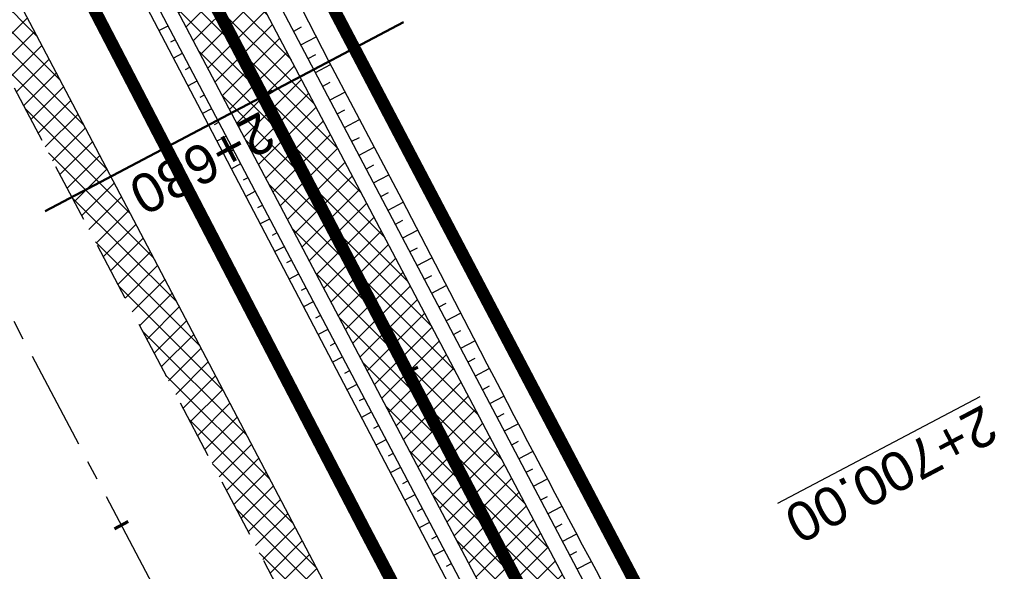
# Model space of a CAD drawing. Header units: metres. Extents: x 7529682 to 7533711, y 5721195 to 5727842.
# Tile 50 of 232: x 7530958 to 7530989, y 5725417 to 5725435. Entities that reach past the tile are written whole.
import ezdxf

# ---------------------------------------------------------------- set-up
doc = ezdxf.new("R2010")
doc.units = ezdxf.units.M
for name, pattern in [('817-dzialki-09-05-04$0$HIDDEN', [0.375, 0.25, -0.125]), ('ACAD_ISO05W100', [33, 24, -3, 0, -3, 0, -3]), ('CENTER', [50.800000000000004, 31.75, -6.35, 6.35, -6.35]), ('CENTER2', [28.575000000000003, 19.05, -3.175, 3.175, -3.175]), ('HIDDEN', [9.524999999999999, 6.35, -3.175])]:
    doc.linetypes.add(name, pattern=pattern)
for name, color, linetype in [('C-DROGI-SYTUACJA', 7, 'Continuous'), ('C-DROGI-SYTUACJA-ETYKIETY', 7, 'Continuous'), ('D-hatch-pobocza', 131, 'Continuous'), ('D-pobocza', 60, 'Continuous'), ('D-rowy', 160, 'Continuous'), ('D-skarpa', 2, 'Continuous'), ('D-skarpa-kreskowanie', 2, 'Continuous')]:
    doc.layers.add(name, color=color, linetype=linetype)
for name, color, linetype, lineweight, true_color in [('D-hatch-ciag-pieszo-rowerowy', 7, 'Continuous', 13, 0xff9f80), ('D-LR-etap-III', 7, '817-dzialki-09-05-04$0$HIDDEN', 50, 0x00008f), ('D-przekroje-pop', 7, 'Continuous', 50, 0x000099)]:
    doc.layers.add(name, color=color, linetype=linetype, lineweight=lineweight, true_color=true_color)
for name, color, linetype, lineweight in [('D-krawędzie', 3, 'Continuous', 30), ('D-obrzeża', 2, 'Continuous', 30), ('D-oś', 10, 'CENTER', 30), ('D-pas-drogowy', 7, 'ACAD_ISO05W100', 50)]:
    doc.layers.add(name, color=color, linetype=linetype, lineweight=lineweight)
doc.layers.add('poprzeczki', color=7, linetype='Continuous', true_color=0x0000c7)
doc.styles.get("Standard").update_dxf_attribs({"font": 'arial.ttf'})
pattern_1 = [(45, (0, 0), (-0.3367596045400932, 0.3367596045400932), []), (135, (0, 0), (-0.3367596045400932, -0.3367596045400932), [])]

# ---------------------------------------------------------------- blocks, each defined once
blk = doc.blocks.new('AeccTickLine')
at = {"color": 0, "linetype": 'ByBlock', "lineweight": -2}
blk.add_line((0, 1), (-3.673819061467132e-16, -1), dxfattribs=at)

msp = doc.modelspace()

# ---------------------------------------------------------------- hatches: boundary and pattern name
at = {"layer": 'D-hatch-ciag-pieszo-rowerowy'}
h = msp.add_hatch(dxfattribs=at)
h.set_pattern_fill('ANSI37', color=256, scale=0.15, style=0)
h.set_pattern_definition(pattern_1)
h.paths.add_polyline_path([(7530928.436251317, 5725505.448283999), (7530927.177183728, 5725505.157075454), (7530956.378346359, 5725449.593261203), (7530965.548938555, 5725432.200093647), (7530966.879462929, 5725432.356719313), (7530957.484457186, 5725450.175515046)])
h.paths.add_polyline_path([(7530927.177183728, 5725505.157075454), (7530925.918116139, 5725504.865866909), (7530955.272235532, 5725449.011007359), (7530964.218414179, 5725432.043467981), (7530965.548938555, 5725432.200093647), (7530956.378346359, 5725449.593261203)])
h = msp.add_hatch(dxfattribs=at)
h.set_pattern_fill('ANSI37', color=256, scale=0.15, style=0)
h.set_pattern_definition(pattern_1)
h.paths.add_polyline_path([(7530966.879462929, 5725432.356719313), (7530965.548938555, 5725432.200093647), (7530999.632559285, 5725367.556271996), (7531003.472406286, 5725360.288630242), (7531004.677325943, 5725360.68387123), (7531000.738279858, 5725368.139266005)])
h.paths.add_polyline_path([(7530965.548938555, 5725432.200093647), (7530964.218414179, 5725432.043467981), (7530998.526838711, 5725366.973277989), (7531002.267486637, 5725359.893389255), (7531003.472406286, 5725360.288630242), (7530999.632559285, 5725367.556271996)])
at = {"layer": 'D-hatch-pobocza'}
h = msp.add_hatch(dxfattribs=at)
h.set_pattern_fill('ANSI37', color=256, scale=0.15, style=0)
h.set_pattern_definition(pattern_1)
h.paths.add_polyline_path([(7531057.009999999, 5725246.72), (7531044.19, 5725271.11), (7531030.969999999, 5725296.42), (7531019.37, 5725318.31), (7531007.54, 5725340.71), (7530994.469999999, 5725365.47), (7530982.58, 5725387.65), (7530971.809999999, 5725408.22), (7530959.96, 5725430.76), (7530944.54, 5725460.14), (7530935.92, 5725477.07), (7530923.099999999, 5725500.31), (7530908, 5725529.49), (7530889.658288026, 5725563.375066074), (7530889.585888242, 5725561.256865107), (7530918.171722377, 5725507.178125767), (7530950.162943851, 5725446.305402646), (7530993.419108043, 5725364.264712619), (7531022.766433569, 5725308.719304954), (7531053.80955549, 5725249.872416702), (7531081.165622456, 5725197.874670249), (7531103.902359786, 5725154.540603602), (7531128.123220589, 5725108.448161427), (7531149.321390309, 5725068.209396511), (7531151.44, 5725067.36), (7531152.004139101, 5725067.286014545), (7531141.2, 5725086.69), (7531129.87, 5725108.78), (7531118.46, 5725130.11), (7531107.389999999, 5725151.39), (7531095.36, 5725174.01), (7531083.61, 5725196.49), (7531071.559999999, 5725218.8)])

# ---------------------------------------------------------------- linework, layer by layer
at = {"layer": 'C-DROGI-SYTUACJA', "color": 10, "linetype": 'CENTER2', "lineweight": 35, "ltscale": 0.2}
msp.add_lwpolyline([(7530894.635661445, 5725580.10218264), (7530904.400482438, 5725561.506014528, -0.1127731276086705), (7530906.681458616, 5725552.894425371), (7530906.772838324, 5725550.233635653, 0.1134663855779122), (7530910.232589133, 5725537.243580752), (7530924.3855969, 5725510.468891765), (7530956.378346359, 5725449.593261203), (7530999.632559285, 5725367.556271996), (7531020.529814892, 5725328.004235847, 0.004066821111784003), (7531022.844591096, 5725323.708047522), (7531022.844591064, 5725323.708047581), (7531032.807949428, 5725305.571049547, -0.004228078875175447), (7531035.213067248, 5725301.103738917), (7531059.943841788, 5725254.222853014, -0.00440054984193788)], format="xyb", dxfattribs=at)
at = {"layer": 'D-krawędzie', "linetype": 'HIDDEN', "ltscale": 0.3, "flags": 128}
msp.add_lwpolyline([(7530572.009999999, 5726166.06), (7530620.380949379, 5726072.761487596), (7530641.555222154, 5726032.007915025), (7530660.960861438, 5725995.070069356), (7530689.128213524, 5725941.540167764), (7530707.335918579, 5725907.031820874), (7530725.255781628, 5725873.092686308), (7530743.969545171, 5725837.653904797), (7530770.526708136, 5725787.119408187), (7530787.864146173, 5725754.266918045), (7530809.897571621, 5725712.541613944), (7530824.739035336, 5725684.389287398), (7530840.856259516, 5725653.693092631), (7530860.675070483, 5725616.154465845), (7530865.283000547, 5725607.394015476), (7530878.050274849, 5725583.079962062), (7530918.171722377, 5725507.178125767), (7530950.162943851, 5725446.305402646), (7530993.419108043, 5725364.264712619), (7531022.766433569, 5725308.719304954), (7531053.80955549, 5725249.872416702), (7531081.165622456, 5725197.874670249), (7531103.902359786, 5725154.540603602), (7531128.123220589, 5725108.448161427), (7531149.3, 5725068.249999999), (7531167.380094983, 5725033.766927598), (7531197.164745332, 5724976.987689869), (7531228.151004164, 5724918.034426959), (7531253.152837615, 5724870.491119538), (7531286.7961686, 5724806.653565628), (7531306.739858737, 5724768.664832), (7531335.094443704, 5724714.652299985), (7531357.3191504, 5724672.438740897), (7531373.644908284, 5724641.454376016), (7531392.161870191, 5724605.998675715), (7531418.480331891, 5724555.852756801), (7531439.726902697, 5724515.582472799), (7531468.399107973, 5724461.077223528), (7531491.782023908, 5724416.527754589), (7531531.990296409, 5724339.832565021), (7531557.226635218, 5724291.658956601), (7531569.851546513, 5724267.577443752), (7531591.375556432, 5724226.547822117), (7531610.003879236, 5724191.103071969), (7531616.882991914, 5724177.998849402), (7531629.984986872, 5724153.025496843), (7531641.006768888, 5724132.021778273), (7531664.906257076, 5724087.616922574), (7531677.64401952, 5724064.785715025), (7531683.112433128, 5724054.988140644), (7531686.752875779, 5724048.180044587), (7531695.447538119, 5724031.696667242), (7531703.748818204, 5724015.917210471), (7531709.214143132, 5724005.513965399), (7531719.388607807, 5723986.14687362), (7531726.295217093, 5723973.000144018), (7531732.740794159, 5723960.735633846), (7531735.13, 5723956.19)], dxfattribs=at)
at = {"layer": 'D-LR-etap-III', "ltscale": 10, "flags": 128}
msp.add_lwpolyline([(7531750.474471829, 5723895.103125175, 0.4, 0.4, 0), (7531750.505, 5723895.13, 0.4, 0.4, 0), (7531682.71, 5724022.92, 0.4, 0.4, 0), (7531619.177023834, 5724147.203692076, 0.4, 0.4, 0), (7531592.308960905, 5724198.48863389, 0.4, 0.4, 0), (7531553.263875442, 5724272.918564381, 0.4, 0.4, 0), (7531504.019999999, 5724366.79, 0.4, 0.4, 0), (7531482.09, 5724407.62, 0.4, 0.4, 0), (7531412.350402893, 5724541.182759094, 0.4, 0.4, 0), (7531388.463669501, 5724586.929768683, 0.4, 0.4, 0), (7531345.12, 5724669.94, 0.4, 0.4, 0), (7531127.66, 5725081.67, 0.4, 0.4, 0), (7531059.253139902, 5725211.040795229, 0.4, 0.4, 0), (7531008.007244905, 5725307.953830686, 0.4, 0.4, 0), (7530964.181635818, 5725390.835555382, 0.4, 0.4, 0), (7530914.557354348, 5725484.683561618, 0.4, 0.4, 0), (7530865.243241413, 5725577.493975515, 0.4, 0.4, 0), (7530840.085257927, 5725624.058651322, 0.4, 0.4, 0), (7530802.559525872, 5725694.924584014, 0.4, 0.4, 0), (7530755.54, 5725787.51, 0.4, 0.4, 0), (7530708.717810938, 5725876.303221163, 0.4, 0.4, 0), (7530695.12, 5725902.09, 0.4, 0.4, 0), (7530642.91397006, 5726001.07839487, 0.4, 0.4, 0), (7530634.934723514, 5726016.146615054, 0.4, 0.4, 0), (7530610.820000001, 5726061.929999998, 0.4, 0.4, 0), (7530610.820000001, 5726061.929999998, 0.4, 0.4, 0), (7530607.21, 5726063.51, 0.4, 0.4, 0), (7530597.42, 5726080.68, 0.4, 0.4, 0), (7530591.16, 5726088.44, 0.4, 0.4, 0), (7530581.28, 5726107.21, 0.4, 0.4, 0), (7530571.29, 5726130.56, 0.4, 0.4, 0), (7530549.554994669, 5726171.527317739, 0.4, 0.4, 0), (7530531.014309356, 5726206.473807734, 0.4, 0.4, 0), (7530516.461208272, 5726236.016618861, 0.4, 0.4, 0), (7530500.798929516, 5726266.141265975, 0.4, 0.4, 0), (7530491.349999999, 5726283.94, 0.4, 0.4, 0), (7530482.4, 5726303.41, 0.4, 0.4, 0), (7530482.4, 5726303.41, 0.4, 0.4, 0), (7530450.41, 5726357.28, 0.4, 0.4, 0), (7530397.759396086, 5726458.499907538, 0.4, 0.4, 0), (7530334.707815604, 5726583.664702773, 0.4, 0.4, 0), (7530303.939274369, 5726645.167943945, 0.4, 0.4, 0), (7530300.509779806, 5726651.777515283, 0.4, 0.4, 0), (7530289.213532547, 5726671.966724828, 0.4, 0.4, 0), (7530281.54, 5726685.57, 0.4, 0.4, 0), (7530261.37085633, 5726724.163374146, 0.4, 0.4, 0), (7530254.03, 5726738.21, 0.4, 0.4, 0), (7530197.219999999, 5726845.06, 0.4, 0.4, 0), (7530194.71, 5726849.15, 0.4, 0.4, 0), (7530195.92, 5726850.75, 0.4, 0.4, 0), (7530170.546669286, 5726892.961489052, 0.4, 0.4, 0), (7530143.174718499, 5726945.065838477, 0.4, 0.4, 0), (7530105.059999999, 5727018.32, 0.4, 0.4, 0), (7530100.059999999, 5727027.16, 0.4, 0.4, 0), (7530062.318670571, 5727099.625398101, 0.4, 0.4, 0), (7530015.378537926, 5727189.420463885, 0.4, 0.4, 0), (7529983.207960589, 5727250.206596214, 0.4, 0.4, 0), (7529953.284293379, 5727306.74720398, 0.4, 0.4, 0), (7529900.67053443, 5727406.15903814, 0.4, 0.4, 0), (7529890.630239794, 5727425.131178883, 0.4, 0.4, 0), (7529875.155383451, 5727454.426350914, 0.4, 0.4, 0), (7529857.560096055, 5727487.787346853, 0.4, 0.4, 0), (7529835.194401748, 5727530.19312405, 0.4, 0.4, 0), (7529811.740544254, 5727574.662079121, 0.4, 0.4, 0), (7529792.101859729, 5727611.922638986, 0.4, 0.4, 0), (7529768.066117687, 5727657.469613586, 0.4, 0.4, 0), (7529755.210566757, 5727682.131373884, 0.4, 0.4, 0), (7529753.309999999, 5727681.13, 0.4, 0.4, 0), (7529739.21, 5727707.77, 0.4, 0.4, 0), (7529735.394745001, 5727711.251990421, 0.4, 0.4, 0), (7529725.42, 5727730.2, 0.4, 0.4, 0), (7529723.55, 5727729.88, 0.4, 0.4, 0), (7529695.566668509, 5727782.932080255, 0.4, 0.4, 0), (7529717.67971874, 5727794.024357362, 0.4, 0.4, 0), (7529736.274870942, 5727758.647400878, 0.4, 0.4, 0), (7529736.274870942, 5727758.647400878, 0.4, 0.4, 0), (7529744.511003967, 5727750.406106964, 0.4, 0.4, 0), (7529744.511003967, 5727750.406106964, 0.4, 0.4, 0), (7529750.282568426, 5727738.549848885, 0.4, 0.4, 0), (7529777.108510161, 5727687.569424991, 0.4, 0.4, 0), (7529796.51537536, 5727651.329932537, 0.4, 0.4, 0), (7529814.937945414, 5727616.793170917, 0.4, 0.4, 0), (7529839.006722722, 5727572.303976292, 0.4, 0.4, 0), (7529860.617626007, 5727532.509108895, 0.4, 0.4, 0), (7529882.348967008, 5727491.504261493, 0.4, 0.4, 0), (7529904.865139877, 5727449.096370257, 0.4, 0.4, 0), (7529920.747384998, 5727418.884773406, 0.4, 0.4, 0), (7529946.676504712, 5727368.547487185, 0.4, 0.4, 0), (7529972.024701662, 5727320.573310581, 0.4, 0.4, 0), (7529987.740014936, 5727290.153392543, 0.4, 0.4, 0), (7529996.497385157, 5727273.661630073, 0.4, 0.4, 0), (7530017.541471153, 5727234.202689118, 0.4, 0.4, 0), (7530033.053657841, 5727204.864166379, 0.4, 0.4, 0), (7530051.622983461, 5727170.222745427, 0.4, 0.4, 0), (7530069.276612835, 5727137.015751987, 0.4, 0.4, 0), (7530089.385386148, 5727097.533639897, 0.4, 0.4, 0), (7530109.712512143, 5727060.746615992, 0.4, 0.4, 0), (7530136.769722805, 5727011.640131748, 0.4, 0.4, 0), (7530162.446686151, 5726962.743777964, 0.4, 0.4, 0), (7530187.674104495, 5726916.992101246, 0.4, 0.4, 0), (7530207.820739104, 5726879.335323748, 0.4, 0.4, 0), (7530230.625609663, 5726834.518686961, 0.4, 0.4, 0), (7530262.288093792, 5726776.61832811, 0.4, 0.4, 0), (7530277.509672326, 5726760.213143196, 0.4, 0.4, 0), (7530286.036865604, 5726744.106684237, 0.4, 0.4, 0), (7530288.097472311, 5726735.884066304, 0.4, 0.4, 0), (7530290.393870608, 5726725.046963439, 0.4, 0.4, 0), (7530296.17664807, 5726713.582980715, 0.4, 0.4, 0), (7530302.726195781, 5726701.18226779, 0.4, 0.4, 0), (7530325.685047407, 5726657.466383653, 0.4, 0.4, 0), (7530343.243978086, 5726623.648592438, 0.4, 0.4, 0), (7530360.229820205, 5726591.746871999, 0.4, 0.4, 0), (7530383.20855044, 5726548.059469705, 0.4, 0.4, 0), (7530406.017875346, 5726503.605514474, 0.4, 0.4, 0), (7530427.464919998, 5726462.620289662, 0.4, 0.4, 0), (7530447.9278544, 5726424.388014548, 0.4, 0.4, 0), (7530471.126878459, 5726379.920667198, 0.4, 0.4, 0), (7530490.501003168, 5726343.033350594, 0.4, 0.4, 0), (7530509.499458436, 5726306.733076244, 0.4, 0.4, 0), (7530529.890269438, 5726267.244072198, 0.4, 0.4, 0), (7530543.852446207, 5726238.990319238, 0.4, 0.4, 0), (7530554.808897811, 5726218.943990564, 0.4, 0.4, 0), (7530559.027108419, 5726212.223286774, 0.4, 0.4, 0), (7530563.060988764, 5726206.409670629, 0.4, 0.4, 0), (7530566.93354971, 5726200.463543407, 0.4, 0.4, 0), (7530569.771022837, 5726194.901501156, 0.4, 0.4, 0), (7530571.47319415, 5726191.282350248, 0.4, 0.4, 0), (7530572.839142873, 5726188.024533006, 0.4, 0.4, 0), (7530575.295071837, 5726182.034664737, 0.4, 0.4, 0), (7530579.736851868, 5726173.306070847, 0.4, 0.4, 0), (7530583.3, 5726167.41, 0.4, 0.4, 0), (7530593.4, 5726163.33, 0.4, 0.4, 0), (7530598.618375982, 5726155.264489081, 0.4, 0.4, 0), (7530608.258304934, 5726140.497132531, 0.4, 0.4, 0), (7530603.269999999, 5726136.83, 0.4, 0.4, 0), (7530606.53, 5726131.84, 0.4, 0.4, 0), (7530604.239057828, 5726124.21679044, 0.4, 0.4, 0), (7530605.847136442, 5726121.630127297, 0.4, 0.4, 0), (7530608.971611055, 5726116.164124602, 0.4, 0.4, 0), (7530618.114293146, 5726097.791111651, 0.4, 0.4, 0), (7530651.213125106, 5726034.959524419, 0.4, 0.4, 0), (7530670.243741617, 5725998.61095082, 0.4, 0.4, 0), (7530698.075474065, 5725945.952624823, 0.4, 0.4, 0), (7530716.505955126, 5725911.3051464, 0.4, 0.4, 0), (7530735.223454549, 5725875.667401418, 0.4, 0.4, 0), (7530752.504235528, 5725842.154920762, 0.4, 0.4, 0), (7530778.310652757, 5725793.501254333, 0.4, 0.4, 0), (7530797.499961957, 5725756.381811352, 0.4, 0.4, 0), (7530812.518974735, 5725728.28874362, 0.4, 0.4, 0), (7530820.039295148, 5725713.160404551, 0.4, 0.4, 0), (7530822.422446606, 5725710.193574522, 0.4, 0.4, 0), (7530833.154893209, 5725688.800634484, 0.4, 0.4, 0), (7530849.629354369, 5725656.158601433, 0.4, 0.4, 0), (7530867.98290276, 5725621.963939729, 0.4, 0.4, 0), (7530872.629809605, 5725612.88760475, 0.4, 0.4, 0), (7530880.354488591, 5725597.594500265, 0.4, 0.4, 0), (7530883.839446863, 5725593.389159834, 0.4, 0.4, 0), (7530891.782113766, 5725587.763349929, 0.4, 0.4, 0), (7530895.038670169, 5725584.280746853, 0.4, 0.4, 0), (7530897.033644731, 5725580.941110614, 0.4, 0.4, 0), (7530900.951646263, 5725579.945856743, 0.4, 0.4, 0), (7530904.80970798, 5725571.977328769, 0.4, 0.4, 0), (7530903.682362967, 5725568.566434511, 0.4, 0.4, 0), (7530908.900614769, 5725558.844845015, 0.4, 0.4, 0), (7530910.252030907, 5725545.671606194, 0.4, 0.4, 0), (7530912.872986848, 5725538.645543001, 0.4, 0.4, 0), (7530945.278171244, 5725478.464284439, 0.4, 0.4, 0), (7530959.692318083, 5725450.24628822, 0.4, 0.4, 0), (7531002.82670893, 5725368.192370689, 0.4, 0.4, 0), (7531044.703532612, 5725290.314293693, 0.4, 0.4, 0), (7531064.098839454, 5725253.212562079, 0.4, 0.4, 0), (7531083.010253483, 5725216.677517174, 0.4, 0.4, 0), (7531113.013137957, 5725158.465613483, 0.4, 0.4, 0), (7531137.364304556, 5725113.07076138, 0.4, 0.4, 0), (7531150.830830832, 5725086.711759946, 0.4, 0.4, 0), (7531159.745663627, 5725076.640848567, 0.4, 0.4, 0), (7531166.309999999, 5725074.58, 0.4, 0.4, 0), (7531172.29, 5725062.58, 0.4, 0.4, 0), (7531170.589828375, 5725055.605912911, 0.4, 0.4, 0), (7531173.732823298, 5725044.080706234, 0.4, 0.4, 0), (7531215.342008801, 5724964.859648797, 0.4, 0.4, 0), (7531238.054496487, 5724921.684649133, 0.4, 0.4, 0), (7531262.389821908, 5724875.282876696, 0.4, 0.4, 0), (7531295.587160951, 5724811.265731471, 0.4, 0.4, 0), (7531348.487908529, 5724712.362812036, 0.4, 0.4, 0), (7531363.740817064, 5724682.68394264, 0.4, 0.4, 0), (7531366.986905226, 5724675.865317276, 0.4, 0.4, 0), (7531382.541261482, 5724646.110625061, 0.4, 0.4, 0), (7531401.299165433, 5724610.874551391, 0.4, 0.4, 0), (7531428.964837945, 5724558.862274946, 0.4, 0.4, 0), (7531449.111202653, 5724520.397801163, 0.4, 0.4, 0), (7531477.292992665, 5724465.831467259, 0.4, 0.4, 0), (7531500.996290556, 5724421.112506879, 0.4, 0.4, 0), (7531512.121834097, 5724400.549045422, 0.4, 0.4, 0), (7531513.78163794, 5724396.757451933, 0.4, 0.4, 0), (7531526.32, 5724379.39, 0.4, 0.4, 0), (7531566.783642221, 5724302.73628205, 0.4, 0.4, 0), (7531578.579156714, 5724282.774819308, 0.4, 0.4, 0), (7531584.232619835, 5724273.111246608, 0.4, 0.4, 0), (7531590.109283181, 5724263.508189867, 0.4, 0.4, 0), (7531593.027899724, 5724258.771479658, 0.4, 0.4, 0), (7531595.711841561, 5724254.226824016, 0.4, 0.4, 0), (7531601.659976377, 5724243.898197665, 0.4, 0.4, 0), (7531606.097733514, 5724235.986407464, 0.4, 0.4, 0), (7531609.382207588, 5724230.799061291, 0.4, 0.4, 0), (7531611.580260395, 5724227.671180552, 0.4, 0.4, 0), (7531612.707802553, 5724225.86410867, 0.4, 0.4, 0), (7531618.665224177, 5724214.480919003, 0.4, 0.4, 0), (7531619.885522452, 5724212.333950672, 0.4, 0.4, 0), (7531620.931818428, 5724210.787064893, 0.4, 0.4, 0), (7531623.518605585, 5724207.111542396, 0.4, 0.4, 0), (7531626.143926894, 5724203.61306897, 0.4, 0.4, 0), (7531632.022984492, 5724196.485954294, 0.4, 0.4, 0), (7531653.949089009, 5724152.617641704, 0.4, 0.4, 0), (7531656.750690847, 5724143.103797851, 0.4, 0.4, 0), (7531659.61440691, 5724133.254504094, 0.4, 0.4, 0), (7531661.627147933, 5724128.646047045, 0.4, 0.4, 0.01093811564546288), (7531674.314987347, 5724101.43546424, 0.4, 0.4, 0), (7531685.137626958, 5724081.408252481, 0.4, 0.4, 0), (7531692.159945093, 5724066.277333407, 0.4, 0.4, 0), (7531699.662164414, 5724051.388120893, 0.4, 0.4, 0), (7531704.480624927, 5724040.808561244, 0.4, 0.4, 0), (7531704.480624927, 5724040.808561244, 0.4, 0.4, 0), (7531704.401251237, 5724037.368913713, 0.4, 0.4, 0), (7531720.383609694, 5724003.441317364, 0.4, 0.4, 0), (7531728.79890528, 5723986.206298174, 0.4, 0.4, 0), (7531733.237926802, 5723977.192631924, 0.4, 0.4, 0), (7531736.750027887, 5723969.505210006, 0.4, 0.4, 0), (7531737.336143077, 5723968.518916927, 0.4, 0.4, 0), (7531738.285051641, 5723967.699360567, 0.4, 0.4, 0), (7531742.180915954, 5723962.346428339, 0.4, 0.4, 0), (7531744.286141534, 5723958.615526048, 0.4, 0.4, 0), (7531755.393260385, 5723944.192617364, 0.4, 0.4, 0), (7531758.69, 5723936.76, 0.4, 0.4, 0), (7531780.08, 5723929.25, 0.4, 0.4, 0), (7531792.611989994, 5723906.337708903, 0.4, 0.4, 0), (7531792.611989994, 5723906.337708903, 0.4, 0.4, 0), (7531756.962094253, 5723883.055323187, 0.4, 0.4, 0), (7531750.46, 5723895.130000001, 0.4, 0.4, 0), (7531750.46, 5723895.130000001, 0, 0, 0)], format="xyseb", dxfattribs=at)
at = {"layer": 'D-obrzeża'}
for points in [[(7531061.054571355, 5725254.796351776), (7531036.313724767, 5725301.696330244, 0.00422807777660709), (7531033.908607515, 5725306.163639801), (7531023.945058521, 5725324.300984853, -0.004066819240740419), (7531021.630283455, 5725328.597171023), (7531000.738279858, 5725368.139266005), (7530957.484457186, 5725450.175515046), (7530925.491402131, 5725511.051727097), (7530911.471989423, 5725537.573680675, -0.1134663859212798), (7530908.012238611, 5725550.563735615), (7530907.842509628, 5725555.505895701, 0.1127731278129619), (7530906.702021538, 5725559.81169029), (7530903.597432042, 5725565.724084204, -0.1193449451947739), (7530903.024418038, 5725568.006637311), (7530902.989962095, 5725572.112457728)], [(7530898.536909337, 5725569.983891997), (7530903.161020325, 5725561.177714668, -0.1127731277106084), (7530905.441996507, 5725552.566125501), (7530905.533438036, 5725549.903535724, 0.1134663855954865), (7530908.993188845, 5725536.913480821), (7530923.27979167, 5725509.886056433), (7530955.272235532, 5725449.011007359), (7530998.526838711, 5725366.973277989), (7531019.429347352, 5725327.411298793, 0.004066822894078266), (7531021.744124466, 5725323.115108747), (7531031.707290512, 5725304.978460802, -0.004228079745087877), (7531034.112408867, 5725300.511149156), (7531058.833112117, 5725253.649354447, -0.004400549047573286)]]:
    msp.add_lwpolyline(points, format="xyb", dxfattribs=at)
at = {"layer": 'D-oś', "ltscale": 0.1}
msp.add_lwpolyline([(7531488.682972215, 5724414.901138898), (7531465.30154836, 5724459.447768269), (7531436.630334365, 5724513.951133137), (7531415.382990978, 5724554.222881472), (7531389.061122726, 5724604.375291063), (7531370.54547166, 5724639.828481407), (7531354.22214964, 5724670.808223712), (7531331.99647235, 5724713.023626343), (7531303.640952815, 5724767.037938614), (7531283.698553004, 5724805.024214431), (7531250.055061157, 5724868.862076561), (7531225.052886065, 5724916.406033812), (7531194.065303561, 5724975.361817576), (7531164.280332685, 5725032.141666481), (7531146.201824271, 5725066.621712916), (7531125.025790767, 5725106.818458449), (7531100.803065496, 5725152.914450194), (7531078.067230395, 5725196.24679728), (7531050.712974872, 5725248.241100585), (7531019.671816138, 5725307.084268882), (7530990.323090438, 5725362.632329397), (7530947.065833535, 5725444.675091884), (7530915.075467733, 5725505.546186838), (7530874.953735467, 5725581.448561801)], dxfattribs=at)
at = {"layer": 'D-pas-drogowy', "ltscale": 0.2, "flags": 128}
msp.add_lwpolyline([(7531633.018560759, 5724182.834272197, 0.4, 0.4, 0), (7531617.558899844, 5724211.608162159, 0.4, 0.4, 0), (7531566.783642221, 5724302.73628205, 0.4, 0.4, 0), (7531538.419082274, 5724356.469679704, 0.4, 0.4, 0), (7531526.32, 5724379.39, 0.4, 0.4, 0), (7531516.102085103, 5724393.607319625, 0.4, 0.4, 0.001485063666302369), (7531513.78037409, 5724396.837773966, 0.4, 0.4, 0), (7531501.87, 5724413.41, 0.4, 0.4, 0), (7531474.926107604, 5724464.507896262, 0.4, 0.4, 0), (7531446.200436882, 5724518.992313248, 0.4, 0.4, 0), (7531424.962185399, 5724559.262257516, 0.4, 0.4, 0), (7531398.444460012, 5724609.565801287, 0.4, 0.4, 0), (7531379.647455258, 5724645.216004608, 0.4, 0.4, 0), (7531365.23, 5724672.56, 0.4, 0.4, 0), (7531341.305752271, 5724717.915356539, 0.4, 0.4, 0), (7531312.899996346, 5724771.788898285, 0.4, 0.4, 0), (7531292.590923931, 5724810.306502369, 0.4, 0.4, 0), (7531259.391619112, 5724873.271351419, 0.4, 0.4, 0), (7531233.740401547, 5724921.922582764, 0.4, 0.4, 0), (7531203.072738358, 5724980.092044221, 0.4, 0.4, 0), (7531173.471398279, 5725036.225177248, 0.4, 0.4, 0), (7531168.269999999, 5725046.09, 0.4, 0.4, 0), (7531172.29, 5725062.58, 0.4, 0.4, 0), (7531166.309999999, 5725074.58, 0.4, 0.4, 0), (7531150.32, 5725079.6, 0.4, 0.4, 0), (7531141.5, 5725096.43, 0.4, 0.4, 0), (7531109.311735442, 5725157.814415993, 0.4, 0.4, 0), (7531086.641300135, 5725201.047918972, 0.4, 0.4, 0), (7531059.198258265, 5725253.383662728, 0.4, 0.4, 0), (7531028.206828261, 5725312.48946212, 0.4, 0.4, 0), (7530999.104694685, 5725367.990143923, 0.4, 0.4, 0), (7530956.247527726, 5725449.724815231, 0.4, 0.4, 0), (7530924.397774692, 5725510.463768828, 0.4, 0.4, 0), (7530897.509999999, 5725561.74, 0.4, 0.4, 0), (7530894.46, 5725566.14, 0.4, 0.4, 0), (7530892.16, 5725570.49, 0.4, 0.4, 0), (7530869.362688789, 5725613.307018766, 0.4, 0.4, 0), (7530861.693971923, 5725627.704613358, 0.4, 0.4, 0), (7530852.74, 5725644.52, 0.4, 0.4, 0), (7530831.509999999, 5725684.2, 0.4, 0.4, 0), (7530811.13, 5725722.52, 0.4, 0.4, 0), (7530792.3476413, 5725757.940652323, 0.4, 0.4, 0), (7530768.03, 5725803.8, 0.4, 0.4, 0), (7530748.768542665, 5725840.178507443, 0.4, 0.4, 0), (7530727.7, 5725879.97, 0.4, 0.4, 0), (7530712.0981582, 5725909.54523909, 0.4, 0.4, 0), (7530693.644105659, 5725944.645156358, 0.4, 0.4, 0), (7530665.702224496, 5725997.538976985, 0.4, 0.4, 0), (7530641.759999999, 5726042.88, 0.4, 0.4, 0), (7530616.5, 5726091.48, 0.4, 0.4, 0), (7530604.628439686, 5726114.319880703, 0.4, 0.4, -0.007762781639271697), (7530602.5, 5726118.43, 0.4, 0.4, 0), (7530603.992037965, 5726123.394821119, 0.4, 0.4, 0), (7530606.53, 5726131.84, 0.4, 0.4, 0), (7530603.269999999, 5726136.83, 0.4, 0.4, 0), (7530593.775620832, 5726151.368713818, 0.4, 0.4, 0), (7530590.202637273, 5726156.84001263, 0.4, 0.4, 0), (7530583.3, 5726167.41, 0.4, 0.4, 0), (7530580.578343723, 5726170.427567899, 0.4, 0.4, 0), (7530575.849999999, 5726175.67, 0.4, 0.4, 0), (7530569.009999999, 5726186.66, 0.4, 0.4, 0), (7530562.555322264, 5726199.189409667, 0.4, 0.4, 0), (7530555.67, 5726211.39, 0.4, 0.4, 0), (7530548.29, 5726224.23, 0.4, 0.4, 0), (7530540.58, 5726237.71, 0.4, 0.4, 0), (7530532.679999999, 5726252.65, 0.4, 0.4, 0), (7530524.059999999, 5726269.35, 0.4, 0.4, 0), (7530502.82, 5726309.91, 0.4, 0.4, 0), (7530488.83, 5726336.63, 0.4, 0.4, 0), (7530466.03, 5726380.16, 0.4, 0.4, 0), (7530438.469999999, 5726432.77, 0.4, 0.4, 0), (7530424.53, 5726459.09, 0.4, 0.4, 0), (7530401.63, 5726502.97, 0.4, 0.4, 0), (7530383.38, 5726538.06, 0.4, 0.4, 0), (7530353.969999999, 5726593.52, 0.4, 0.4, 0), (7530338.469999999, 5726622.74, 0.4, 0.4, 0), (7530322.009999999, 5726653.88, 0.4, 0.4, 0), (7530297.54, 5726700.33, 0.4, 0.4, 0), (7530287.38, 5726719.6, 0.4, 0.4, 0), (7530285.94993921, 5726722.315508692, 0.4, 0.4, 0), (7530280.259999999, 5726733.12, 0.4, 0.4, 0), (7530266.73, 5726758.74, 0.4, 0.4, 0), (7530260.42, 5726770.47, 0.4, 0.4, 0), (7530253.25, 5726783.82, 0.4, 0.4, 0), (7530244.95, 5726799.33, 0.4, 0.4, 0), (7530239.389999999, 5726808.49, 0.4, 0.4, 0), (7530238.29, 5726807.9, 0.4, 0.4, 0), (7530218.11, 5726850.67, 0.4, 0.4, 0), (7530175.906646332, 5726928.168028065, 0.4, 0.4, 0), (7530096.679999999, 5727076.15, 0.4, 0.4, 0), (7530094.679999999, 5727079.89, 0.4, 0.4, 0), (7530064.59693469, 5727135.522637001, 0.4, 0.4, 0), (7530046.730970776, 5727168.8921561, 0.4, 0.4, 0), (7530025.803045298, 5727208.461374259, 0.4, 0.4, 0), (7530012.846501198, 5727232.979315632, 0.4, 0.4, 0), (7529994.15, 5727268.45, 0.4, 0.4, 0), (7529981.670868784, 5727291.93018666, 0.4, 0.4, 0), (7529949.889999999, 5727351.73, 0.4, 0.4, 0), (7529924.75, 5727399.03, 0.4, 0.4, 0), (7529915.515824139, 5727417.099754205, 0.4, 0.4, 0), (7529885.83, 5727475.19, 0.4, 0.4, 0), (7529862.559999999, 5727519.97, 0.4, 0.4, 0), (7529852.984923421, 5727538.191086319, 0.4, 0.4, 0), (7529836.513084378, 5727569.51130111, 0.4, 0.4, 0), (7529815.36890814, 5727609.140983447, 0.4, 0.4, 0), (7529792.795203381, 5727651.247499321, 0.4, 0.4, 0), (7529774.199114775, 5727685.858348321, 0.4, 0.4, 0), (7529746.966026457, 5727736.059440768, 0.4, 0.4, 0), (7529733.92, 5727757.62, 0.4, 0.4, 0), (7529708.607472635, 5727806.388536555, 0.4, 0.4, 0), (7529688.491967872, 5727796.344621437, 0.4, 0.4, 0), (7529723.55, 5727729.88, 0.4, 0.4, 0), (7529725.42, 5727730.2, 0.4, 0.4, 0), (7529735.38, 5727711.28, 0.4, 0.4, 0), (7529739.21, 5727707.77, 0.4, 0.4, 0), (7529753.309999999, 5727681.13, 0.4, 0.4, 0), (7529755.178396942, 5727682.114424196, 0.4, 0.4, 0), (7529792.101859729, 5727611.922638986, 0.4, 0.4, 0), (7529811.740544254, 5727574.662079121, 0.4, 0.4, 0), (7529835.194401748, 5727530.19312405, 0.4, 0.4, 0), (7529857.560096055, 5727487.787346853, 0.4, 0.4, 0), (7529875.155383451, 5727454.426350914, 0.4, 0.4, 0), (7529890.630239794, 5727425.131178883, 0.4, 0.4, 0), (7529900.67053443, 5727406.15903814, 0.4, 0.4, 0), (7529953.284293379, 5727306.74720398, 0.4, 0.4, 0), (7529983.207960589, 5727250.206596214, 0.4, 0.4, 0), (7530015.378537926, 5727189.420463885, 0.4, 0.4, 0), (7530062.318670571, 5727099.625398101, 0.4, 0.4, 0), (7530100.059999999, 5727027.16, 0.4, 0.4, 0), (7530105.059999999, 5727018.32, 0.4, 0.4, 0), (7530143.174718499, 5726945.065838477, 0.4, 0.4, 0), (7530170.546669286, 5726892.961489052, 0.4, 0.4, 0), (7530195.92, 5726850.75, 0.4, 0.4, 0), (7530194.71, 5726849.15, 0.4, 0.4, 0), (7530197.219999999, 5726845.06, 0.4, 0.4, 0), (7530254.03, 5726738.21, 0.4, 0.4, 0), (7530261.37085633, 5726724.163374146, 0.4, 0.4, 0), (7530281.54, 5726685.57, 0.4, 0.4, 0), (7530289.213532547, 5726671.966724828, 0.4, 0.4, 0), (7530300.509779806, 5726651.777515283, 0.4, 0.4, 0), (7530303.939274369, 5726645.167943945, 0.4, 0.4, 0), (7530334.707815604, 5726583.664702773, 0.4, 0.4, 0), (7530397.759396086, 5726458.499907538, 0.4, 0.4, 0), (7530450.41, 5726357.28, 0.4, 0.4, 0), (7530482.4, 5726303.41, 0.4, 0.4, 0), (7530483.687990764, 5726301.003383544, 0.4, 0.4, 0), (7530491.349999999, 5726283.94, 0.4, 0.4, 0), (7530512.67, 5726243.78, 0.4, 0.4, 0), (7530529.429999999, 5726209.46, 0.4, 0.4, 0), (7530571.29, 5726130.56, 0.4, 0.4, 0), (7530581.28, 5726107.21, 0.4, 0.4, 0), (7530591.16, 5726088.44, 0.4, 0.4, 0), (7530597.42, 5726080.68, 0.4, 0.4, 0), (7530607.21, 5726063.51, 0.4, 0.4, 0), (7530610.820000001, 5726061.929999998, 0.4, 0.4, 0), (7530634.934723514, 5726016.146615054, 0.4, 0.4, 0), (7530642.91397006, 5726001.07839487, 0.4, 0.4, 0), (7530695.12, 5725902.09, 0.4, 0.4, 0), (7530708.717810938, 5725876.303221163, 0.4, 0.4, 0), (7530755.54, 5725787.51, 0.4, 0.4, 0), (7530802.559525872, 5725694.924584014, 0.4, 0.4, 0), (7530840.085257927, 5725624.058651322, 0.4, 0.4, 0), (7530865.243241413, 5725577.493975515, 0.4, 0.4, 0), (7530914.557354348, 5725484.683561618, 0.4, 0.4, 0), (7530964.181635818, 5725390.835555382, 0.4, 0.4, 0), (7531008.007244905, 5725307.953830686, 0.4, 0.4, 0), (7531059.253139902, 5725211.040795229, 0.4, 0.4, 0), (7531127.66, 5725081.67, 0.4, 0.4, 0), (7531345.12, 5724669.94, 0.4, 0.4, 0), (7531388.463669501, 5724586.929768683, 0.4, 0.4, 0), (7531412.350402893, 5724541.182759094, 0.4, 0.4, 0), (7531482.09, 5724407.62, 0.4, 0.4, 0), (7531504.019999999, 5724366.79, 0.4, 0.4, 0), (7531519.374444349, 5724337.520497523, 0.4, 0.4, 0), (7531563.748815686, 5724252.931583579, 0.4, 0.4, 0), (7531602.175111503, 5724179.681224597, 0.4, 0.4, 0), (7531619.177023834, 5724147.203692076, 0.4, 0.4, 0), (7531625.038493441, 5724135.63500206, 0.4, 0.4, 0), (7531656.796442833, 5724073.31633882, 0.4, 0.4, 0), (7531675.12, 5724037.36, 0.4, 0.4, 0), (7531682.71, 5724022.92, 0.4, 0.4, 0), (7531705.565196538, 5723979.810545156, 0.4, 0.4, 0), (7531736.605941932, 5723921.261514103, 0.4, 0.4, 0), (7531750.46, 5723895.130000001, 0.4, 0.4, 0), (7531740.769999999, 5723886.56, 0.4, 0.4, 0), (7531732.86, 5723885, 0.4, 0.4, 0), (7531722.179999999, 5723887.77, 0.4, 0.4, 0), (7531729.87, 5723862.17, 0.4, 0.4, 0), (7531742.92, 5723861.93, 0.4, 0.4, 0), (7531763.71, 5723859.52, 0.4, 0.4, 0), (7531768.42, 5723854.12, 0.4, 0.4, 0), (7531787.42, 5723817.97, 0.4, 0.4, 0), (7531795.57, 5723809.82, 0.4, 0.4, 0), (7531816.346897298, 5723819.850397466, 0.4, 0.4, 0), (7531816.346897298, 5723819.850397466, 0.4, 0.4, 0), (7531805.059999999, 5723843.23, 0.4, 0.4, 0), (7531803.61, 5723886.23, 0.4, 0.4, 0), (7531803.61, 5723886.23, 0.4, 0.4, 0), (7531780.08, 5723929.25, 0.4, 0.4, 0), (7531758.69, 5723936.76, 0.4, 0.4, 0), (7531749.3590272, 5723946.412126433, 0.4, 0.4, 0), (7531742.71, 5723953.29, 0.4, 0.4, 0), (7531735.177368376, 5723967.877529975, 0.4, 0.4, 0), (7531722.37, 5723992.68, 0.4, 0.4, 0), (7531705.041669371, 5724030.885563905, 0.4, 0.4, 0), (7531699.469999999, 5724043.17, 0.4, 0.4, 0), (7531692.69, 5724058.11, 0.4, 0.4, 0), (7531679.672010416, 5724084.016803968, 0.4, 0.4, 0), (7531674.55, 5724094.21, 0.4, 0.4, 0), (7531666.633166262, 5724114.002855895, 0.4, 0.4, 0), (7531649, 5724153.82, 0.4, 0.4, 0), (7531641.49, 5724149.34, 0.4, 0.4, 0), (7531626.04, 5724179.34, 0.4, 0.4, 0), (7531633.03, 5724182.84, 0, 0, 0)], format="xyseb", dxfattribs=at)
at = {"layer": 'D-pobocza'}
for points in [[(7530898.085477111, 5725569.768106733), (7530902.718339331, 5725560.945263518, -0.1127731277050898), (7530904.942291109, 5725552.54896408), (7530905.03767792, 5725549.771495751, 0.1134663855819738), (7530908.49742873, 5725536.78144085), (7530922.837469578, 5725509.652922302), (7530954.829791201, 5725448.778105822), (7530998.084550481, 5725366.740080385), (7531018.989160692, 5725327.174123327, 0.004066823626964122), (7531021.303938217, 5725322.877932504), (7531031.267026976, 5725304.74142525, -0.004228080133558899), (7531033.672145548, 5725300.274113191), (7531058.388820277, 5725253.419954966, -0.004400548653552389)], [(7531158.230593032, 5725075.999457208, 0.06860366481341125), (7531155.843939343, 5725079.32943972), (7531152.679666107, 5725082.666348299, -0.07520123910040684), (7531147.548440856, 5725090.027901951), (7531137.930676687, 5725109.508145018, 0.008928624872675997), (7531133.017012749, 5725119.028381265), (7531111.671163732, 5725158.634392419), (7531088.932509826, 5725201.97211209), (7531075.530910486, 5725227.445546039, -0.004122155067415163), (7531073.263999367, 5725231.84202148), (7531063.921480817, 5725250.33371218, 0.004400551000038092), (7531061.498863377, 5725255.025750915), (7531036.753990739, 5725301.933361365, 0.00422807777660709), (7531034.348873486, 5725306.400670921), (7531024.385244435, 5725324.538161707, -0.004066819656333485), (7531022.070469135, 5725328.834348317), (7531001.180368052, 5725368.372842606), (7530957.926901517, 5725450.408416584), (7530925.933724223, 5725511.284861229), (7530911.967749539, 5725537.705720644, -0.1134663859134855), (7530908.507998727, 5725550.695775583), (7530908.342215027, 5725555.523057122, 0.1127731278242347), (7530907.144702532, 5725560.04414144), (7530903.026881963, 5725567.886137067)]]:
    msp.add_lwpolyline(points, format="xyb", dxfattribs=at)
msp.add_lwpolyline([(7531149.321390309, 5725068.209396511), (7531151.44, 5725067.36), (7531152.004139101, 5725067.286014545), (7531141.2, 5725086.69), (7531129.87, 5725108.78), (7531118.46, 5725130.11), (7531107.389999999, 5725151.39), (7531095.36, 5725174.01), (7531083.61, 5725196.49), (7531071.559999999, 5725218.8), (7531057.009999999, 5725246.72), (7531044.19, 5725271.11), (7531030.969999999, 5725296.42), (7531019.37, 5725318.31), (7531007.54, 5725340.71), (7530994.469999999, 5725365.47), (7530982.58, 5725387.65), (7530971.809999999, 5725408.22), (7530959.96, 5725430.76), (7530944.54, 5725460.14), (7530935.92, 5725477.07), (7530923.099999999, 5725500.31), (7530908, 5725529.49), (7530889.658288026, 5725563.375066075)], dxfattribs=at)
at = {"layer": 'D-przekroje-pop', "extrusion": (0.4663952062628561, -0.8845764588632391, 0), "elevation": -1552176.370762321}
msp.add_lwpolyline([(9332033.969007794, 0), (9332028.969007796, 0), (9332020.969007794, 0)], dxfattribs=at)
at = {"layer": 'D-rowy', "linetype": 'HIDDEN', "ltscale": 0.1, "const_width": 0.4, "flags": 128}
msp.add_lwpolyline([(7531149.9, 5725074.79), (7531149.9, 5725074.79), (7531138.641064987, 5725096.213928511), (7531118.877356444, 5725133.871305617), (7531109.576916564, 5725151.722126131), (7531096.94820068, 5725175.105976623), (7531083.448758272, 5725201.131248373), (7531075.375142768, 5725216.126263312), (7531058.982938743, 5725247.128653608), (7531038.532495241, 5725286.309070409), (7531017.625879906, 5725325.253628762), (7530968.704097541, 5725418.289077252), (7530946.217976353, 5725461.539419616)], dxfattribs=at)
at = {"layer": 'D-skarpa', "linetype": 'Continuous'}
msp.add_lwpolyline([(7530962.988660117, 5725442.223191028), (7530967.546549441, 5725433.321504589), (7530969.884753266, 5725428.901905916), (7530972.185068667, 5725424.462330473, 0.005616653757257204), (7530979.242930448, 5725411.226338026), (7530981.580558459, 5725406.806436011), (7530983.907316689, 5725402.380802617), (7530986.236791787, 5725397.956601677), (7530988.594750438, 5725393.547418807), (7530993.253844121, 5725384.699092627), (7530995.5684618, 5725380.267058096), (7531001.727966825, 5725368.661080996), (7531002.600790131, 5725367.019903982), (7531004.947661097, 5725362.604889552)], format="xyb", dxfattribs=at)
msp.add_lwpolyline([(7530961.366980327, 5725435.715733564), (7530963.687376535, 5725431.286745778), (7530972.953699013, 5725413.562747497), (7530975.274069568, 5725409.133746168), (7530984.48224103, 5725391.379087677), (7530986.81701914, 5725386.957682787), (7530989.165596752, 5725382.543553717), (7530996.172668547, 5725369.28078238), (7530997.637955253, 5725366.504611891), (7530998.504110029, 5725364.855429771), (7531000.926383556, 5725360.48025394)], dxfattribs=at)
at = {"layer": 'D-skarpa-kreskowanie', "linetype": 'Continuous'}
for p, q in [((7530962.37858633, 5725434.460877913, 107.5330230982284), (7530962.10107199, 5725434.314557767, 107.3238621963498)), ((7530966.418828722, 5725434.302421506, 107.6694163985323), (7530966.665081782, 5725434.432259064, 107.4838169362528)), ((7530966.652026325, 5725433.860133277, 107.6709953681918), (7530967.139229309, 5725434.1170123, 107.3037933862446)), ((7530962.611783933, 5725434.018589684, 107.534602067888), (7530962.472447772, 5725433.945124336, 107.4295852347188)), ((7530962.844981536, 5725433.576301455, 107.5361810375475), (7530962.565151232, 5725433.428760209, 107.3252746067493)), ((7530966.885223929, 5725433.417845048, 107.6725743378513), (7530967.126173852, 5725433.544886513, 107.4909718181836)), ((7530967.118421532, 5725432.975556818, 107.6741533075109), (7530967.596278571, 5725433.227508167, 107.3139953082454)), ((7530963.078179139, 5725433.134013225, 107.537760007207), (7530962.937684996, 5725433.059937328, 107.4318704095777)), ((7530963.311376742, 5725432.691724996, 107.5393389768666), (7530963.029230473, 5725432.542962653, 107.326687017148)), ((7530967.351619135, 5725432.533268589, 107.6757322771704), (7530967.590859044, 5725432.659408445, 107.4954185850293)), ((7530963.544574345, 5725432.249436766, 107.5409179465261), (7530963.40292222, 5725432.174750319, 107.4341555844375)), ((7530967.584816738, 5725432.090980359, 107.6773112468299), (7530968.063919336, 5725432.343588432, 107.3162144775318)), ((7530963.777771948, 5725431.807148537, 107.5424969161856), (7530963.493309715, 5725431.657165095, 107.3280994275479)), ((7530967.818014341, 5725431.64869213, 107.6788902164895), (7530968.05787703, 5725431.775160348, 107.4981071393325)), ((7530964.010969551, 5725431.364860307, 107.5440758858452), (7530963.868128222, 5725431.289546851, 107.4364172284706)), ((7530968.051211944, 5725431.206403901, 107.680469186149), (7530968.5315601, 5725431.459668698, 107.3184336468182)), ((7530964.244167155, 5725430.922572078, 107.5456548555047), (7530963.956944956, 5725430.771133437, 107.3291771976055)), ((7530968.284409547, 5725430.764115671, 107.6820481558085), (7530968.524895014, 5725430.89091225, 107.5007956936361)), ((7530964.477364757, 5725430.480283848, 107.5472338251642), (7530964.332983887, 5725430.404158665, 107.4384148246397)), ((7530968.517607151, 5725430.321827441, 107.6836271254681), (7530968.999200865, 5725430.575748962, 107.3206528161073)), ((7530964.71056236, 5725430.037995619, 107.5488127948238), (7530964.420261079, 5725429.884933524, 107.3300144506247)), ((7530968.750804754, 5725429.879539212, 107.6852060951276), (7530968.991913, 5725430.006664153, 107.5034842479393)), ((7530964.943759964, 5725429.59570739, 107.5503917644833), (7530964.797839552, 5725429.518770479, 107.4404124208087)), ((7530968.984002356, 5725429.437250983, 107.6867850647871), (7530969.46684163, 5725429.691829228, 107.3228719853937)), ((7530965.176957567, 5725429.15341916, 107.5519707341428), (7530964.883577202, 5725428.998733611, 107.3308517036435)), ((7530969.21719996, 5725428.994962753, 107.6883640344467), (7530969.458930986, 5725429.122416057, 107.5061728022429)), ((7530969.450397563, 5725428.552674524, 107.6899430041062), (7530969.93367658, 5725428.807484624, 107.3256984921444)), ((7530965.41015517, 5725428.711130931, 107.5535497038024), (7530965.262695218, 5725428.633382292, 107.4424100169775)), ((7530965.643352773, 5725428.268842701, 107.5551286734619), (7530965.346893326, 5725428.112533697, 107.3316889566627)), ((7530969.683595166, 5725428.110386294, 107.6915219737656), (7530969.923651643, 5725428.236956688, 107.5105928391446)), ((7530965.876550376, 5725427.826554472, 107.5567076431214), (7530965.727550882, 5725427.747994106, 107.4444076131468)), ((7530969.916792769, 5725427.668098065, 107.693100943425), (7530970.39373966, 5725427.919569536, 107.3336289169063)), ((7530966.109747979, 5725427.384266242, 107.558286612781), (7530965.810209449, 5725427.226333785, 107.3325262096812)), ((7530970.149990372, 5725427.225809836, 107.6946799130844), (7530970.386880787, 5725427.350710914, 107.5161370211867)), ((7530966.342945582, 5725426.941978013, 107.5598655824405), (7530966.192406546, 5725426.86260592, 107.4464052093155)), ((7530970.383187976, 5725426.783521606, 107.6962588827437), (7530970.853802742, 5725427.031654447, 107.3415593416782)), ((7530966.576143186, 5725426.499689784, 107.5614445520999), (7530966.273525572, 5725426.340133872, 107.3333634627)), ((7530970.616385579, 5725426.341233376, 107.6978378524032), (7530970.85010993, 5725426.464465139, 107.521681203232)), ((7530966.809340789, 5725426.057401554, 107.5630235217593), (7530966.657262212, 5725425.977217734, 107.4484028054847)), ((7530970.849583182, 5725425.898945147, 107.6994168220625), (7530971.313865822, 5725426.143739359, 107.3494897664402)), ((7530967.042538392, 5725425.615113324, 107.5646024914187), (7530966.736841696, 5725425.453933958, 107.3342007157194)), ((7530971.082780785, 5725425.456656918, 107.7009957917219), (7530971.313339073, 5725425.578219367, 107.5272253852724)), ((7530967.275735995, 5725425.172825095, 107.5661814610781), (7530967.122117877, 5725425.091829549, 107.4504004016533)), ((7530971.315978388, 5725425.014368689, 107.7025747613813), (7530971.773928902, 5725425.255824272, 107.3574201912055)), ((7530967.508933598, 5725424.730536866, 107.5677604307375), (7530967.200157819, 5725424.567734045, 107.3350379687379)), ((7530971.549175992, 5725424.572080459, 107.7041537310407), (7530971.776568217, 5725424.691973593, 107.532769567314)), ((7530971.782373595, 5725424.129792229, 107.7057327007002), (7530972.234011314, 5725424.367919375, 107.3653360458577)), ((7530967.742131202, 5725424.288248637, 107.5693394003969), (7530967.586973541, 5725424.206441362, 107.4523979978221)), ((7530967.975328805, 5725423.845960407, 107.5709183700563), (7530967.663473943, 5725423.681534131, 107.3358752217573)), ((7530972.015571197, 5725423.687504, 107.7073116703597), (7530972.239852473, 5725423.805756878, 107.5382722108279)), ((7530968.208526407, 5725423.403672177, 107.5724973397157), (7530968.051829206, 5725423.321053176, 107.454395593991)), ((7530972.248768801, 5725423.245215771, 107.7088906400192), (7530972.694256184, 5725423.480100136, 107.3731294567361)), ((7530968.441724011, 5725422.961383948, 107.574076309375), (7530968.126790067, 5725422.795334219, 107.3367124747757)), ((7530972.481966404, 5725422.802927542, 107.7104696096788), (7530972.703172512, 5725422.919559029, 107.543747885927)), ((7530968.674921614, 5725422.519095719, 107.5756552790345), (7530968.516684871, 5725422.435664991, 107.4563931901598)), ((7530972.715164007, 5725422.360639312, 107.7120485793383), (7530973.154501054, 5725422.592280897, 107.3809228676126)), ((7530968.908119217, 5725422.07680749, 107.577234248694), (7530968.59010619, 5725421.909134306, 107.3375497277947)), ((7530972.94836161, 5725421.918351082, 107.7136275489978), (7530973.16649255, 5725422.03336118, 107.5492235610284)), ((7530969.14131682, 5725421.634519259, 107.5788132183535), (7530968.981540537, 5725421.550276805, 107.4583907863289)), ((7530973.181559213, 5725421.476062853, 107.7152065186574), (7530973.614745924, 5725421.704461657, 107.3887162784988)), ((7530969.374514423, 5725421.19223103, 107.5803921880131), (7530969.053422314, 5725421.022934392, 107.3383869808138)), ((7530973.414756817, 5725421.033774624, 107.7167854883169), (7530973.629812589, 5725421.147163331, 107.5546992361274)), ((7530969.607712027, 5725420.749942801, 107.5819711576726), (7530969.446396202, 5725420.664888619, 107.460388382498)), ((7530973.647954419, 5725420.591486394, 107.7183644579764), (7530974.074990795, 5725420.816642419, 107.3965096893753)), ((7530969.84090963, 5725420.307654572, 107.5835501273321), (7530969.516738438, 5725420.136734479, 107.3392242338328)), ((7530973.881152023, 5725420.149198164, 107.719943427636), (7530974.093132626, 5725420.26096548, 107.5601749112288)), ((7530974.114349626, 5725419.706909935, 107.7215223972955), (7530974.536292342, 5725419.929380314, 107.4035066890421)), ((7530970.074107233, 5725419.865366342, 107.5851290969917), (7530969.911251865, 5725419.779500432, 107.4623859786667)), ((7530970.307304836, 5725419.423078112, 107.5867080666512), (7530969.980054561, 5725419.250534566, 107.340061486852)), ((7530974.347547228, 5725419.264621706, 107.723101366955), (7530974.559465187, 5725419.376355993, 107.5633800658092)), ((7530970.540502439, 5725418.980789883, 107.5882870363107), (7530970.376107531, 5725418.894112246, 107.4643835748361)), ((7530974.580744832, 5725418.822333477, 107.7246803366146), (7530975.006473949, 5725419.046800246, 107.4038108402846)), ((7530970.773700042, 5725418.538501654, 107.5898660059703), (7530970.443370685, 5725418.364334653, 107.3408987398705)), ((7530974.813942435, 5725418.380045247, 107.7262593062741), (7530975.027753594, 5725418.492777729, 107.56511111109)), ((7530971.006897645, 5725418.096213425, 107.5914449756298), (7530970.840963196, 5725418.008724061, 107.4663811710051)), ((7530975.047140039, 5725417.937757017, 107.7278382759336), (7530975.476655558, 5725418.164220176, 107.4041149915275)), ((7530971.240095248, 5725417.653925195, 107.5930239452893), (7530970.906686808, 5725417.47813474, 107.3417359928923)), ((7530975.280337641, 5725417.495468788, 107.7294172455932), (7530975.496042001, 5725417.609199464, 107.566842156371)), ((7530971.473292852, 5725417.211636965, 107.5946029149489), (7530971.305818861, 5725417.123335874, 107.4683787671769)), ((7530975.513535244, 5725417.053180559, 107.7309962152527), (7530975.946837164, 5725417.281640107, 107.4044191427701))]:
    msp.add_line(p, q, dxfattribs=at)

# ---------------------------------------------------------------- block references
at = {"layer": 'C-DROGI-SYTUACJA-ETYKIETY', "color": 2, "linetype": 'Continuous', "lineweight": 60, "xscale": 0.25, "yscale": 0.25, "zscale": 0.25, "rotation": 297.8005548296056}
msp.add_blockref('AeccTickLine', (7530960.893201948, 5725418.449769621), dxfattribs=at)
at = {"layer": 'poprzeczki', "color": 2, "linetype": 'Continuous', "lineweight": 60, "xscale": 0.25, "yscale": 0.25, "zscale": 0.25, "rotation": 297.8005548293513}
for p in [(7530965.520816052, 5725432.253431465), (7530970.184768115, 5725423.407666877)]:
    msp.add_blockref('AeccTickLine', p, dxfattribs=at)

# ---------------------------------------------------------------- texts
at = {"layer": 'C-DROGI-SYTUACJA-ETYKIETY', "color": 2}
msp.add_text('2+680', height=1.25, rotation=207.8005548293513, dxfattribs=at).set_placement((7530965.363998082, 5725431.746817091))
at = {"layer": 'D-przekroje-pop', "lineweight": 30}
msp.add_text('%%U2+700.00', height=1.25, rotation=207.8005548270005, dxfattribs=at).set_placement((7530988.539703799, 5725422.345750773))

doc.saveas('drawing.dxf')
